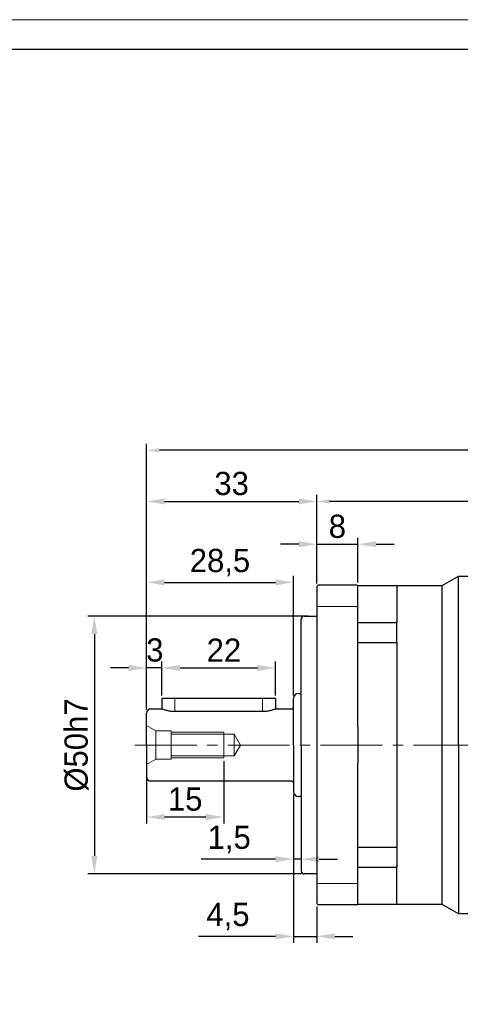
# Model space of a CAD drawing. Header units: millimetres. Extents: x 826 to 1311, y 1015 to 1358.
# Tile 6 of 9: x 971 to 1057, y 1168 to 1358. Entities that reach past the tile are written whole.
import ezdxf

# ---------------------------------------------------------------- set-up
doc = ezdxf.new("R2010")
doc.units = ezdxf.units.MM
doc.header["$PDSIZE"] = -5
doc.linetypes.add('JIS_02_2.0', pattern=[3, 2, -1])
doc.linetypes.add('点画线', pattern=[18, 12, -2, 2, -2])
doc.layers.get('0').update_dxf_attribs({"lineweight": 18})
doc.layers.get('Defpoints').update_dxf_attribs({"lineweight": 18})
for name, color, linetype, lineweight in [('7中心线层', 7, '点画线', 18), ('中心线', 7, 'JIS_02_2.0', 13), ('图框_外框线', 7, 'Continuous', 18), ('尺寸线层', 3, 'Continuous', 18), ('粗实线', 7, 'Continuous', 50)]:
    doc.layers.add(name, color=color, linetype=linetype, lineweight=lineweight)
doc.styles.add('工程字', font='txt')
doc.dimstyles.new('ISO-25', dxfattribs={"dimtxt": 4.5, "dimasz": 1, "dimexe": 1.25, "dimexo": 0.625, "dimtad": 1, "dimtxsty": '工程字', "dimcen": 2.5, "dimdle": 2, "dimadec": 0, "dimazin": 0, "dimtfac": 1, "dimtmove": 0, "dimatfit": 3, "dimfxl": 1, "dimarcsym": 0})
doc.dimstyles.new('副本 ISO-25', dxfattribs={"dimtxt": 4.5, "dimasz": 2.5, "dimexe": 1.25, "dimexo": 0.625, "dimtad": 1, "dimtxsty": '工程字', "dimcen": 2.5, "dimdle": 5, "dimadec": 0, "dimazin": 0, "dimtfac": 1, "dimtmove": 0, "dimatfit": 3, "dimfxl": 1, "dimtolj": 1, "dimarcsym": 0})

# ---------------------------------------------------------------- blocks, each defined once
blk = doc.blocks.new('*X3')
at = {"layer": 'Defpoints', "color": 0}
for p in [(1028.7, 1265.06), (1028.7, 1248.53), (1118.7, 1217.83)]:
    blk.add_point(p, dxfattribs=at)
at = {"layer": '尺寸线层', "color": 0, "lineweight": -2}
for p, q in [((1028.7, 1249.16), (1028.7, 1266.31)), ((1118.7, 1218.46), (1118.7, 1266.31)), ((1116.2, 1265.06), (1031.2, 1265.06))]:
    blk.add_line(p, q, dxfattribs=at)
at = {"layer": '尺寸线层', "color": 0}
for points in [[(1031.2, 1265.48), (1031.2, 1264.65), (1028.7, 1265.06)], [(1116.2, 1264.65), (1116.2, 1265.48), (1118.7, 1265.06)]]:
    blk.add_solid(points, dxfattribs=at)
at = {"layer": '尺寸线层', "color": 0, "insert": (1073.7, 1267.94), "char_height": 4.5, "attachment_point": 5, "style": '工程字'}
blk.add_mtext('\\A1;90', dxfattribs=at)
blk = doc.blocks.new('*X4')
at = {"layer": 'Defpoints', "color": 0}
for p in [(995.7, 1274.97), (995.7, 1224.03), (1148.7, 1197.31)]:
    blk.add_point(p, dxfattribs=at)
at = {"layer": '尺寸线层', "color": 0, "lineweight": -2}
for p, q in [((995.7, 1224.66), (995.7, 1276.22)), ((1148.7, 1197.93), (1148.7, 1276.22)), ((1146.2, 1274.97), (998.2, 1274.97))]:
    blk.add_line(p, q, dxfattribs=at)
at = {"layer": '尺寸线层', "color": 0}
for points in [[(998.2, 1275.39), (998.2, 1274.56), (995.7, 1274.97)], [(1146.2, 1274.56), (1146.2, 1275.39), (1148.7, 1274.97)]]:
    blk.add_solid(points, dxfattribs=at)
at = {"layer": '尺寸线层', "color": 0, "insert": (1072.2, 1277.85), "char_height": 4.5, "attachment_point": 5, "style": '工程字'}
blk.add_mtext('\\A1;153', dxfattribs=at)
blk = doc.blocks.new('*X13')
at = {"layer": 'Defpoints', "color": 0}
for p in [(1027.7, 1242.83), (985.59, 1192.83), (1026.3, 1192.83)]:
    blk.add_point(p, dxfattribs=at)
at = {"layer": '尺寸线层', "color": 0, "linetype": 'ByBlock', "lineweight": -2}
for p, q in [((1027.07, 1242.83), (984.34, 1242.83)), ((985.59, 1239.33), (985.59, 1196.33)), ((1025.67, 1192.83), (984.34, 1192.83))]:
    blk.add_line(p, q, dxfattribs=at)
at = {"layer": '尺寸线层', "color": 0}
for points in [[(986.18, 1239.33), (985.01, 1239.33), (985.59, 1242.83)], [(985.01, 1196.33), (986.18, 1196.33), (985.59, 1192.83)]]:
    blk.add_solid(points, dxfattribs=at)
at = {"layer": '尺寸线层', "color": 0, "insert": (982.14, 1217.83), "char_height": 4.5, "attachment_point": 5, "rotation": 90, "style": '工程字'}
blk.add_mtext('\\A1;%%C50h7', dxfattribs=at)
blk = doc.blocks.new('*X14')
at = {"layer": 'Defpoints', "color": 0}
for p in [(1028.7, 1265.06), (1028.7, 1255.51), (995.7, 1232.51)]:
    blk.add_point(p, dxfattribs=at)
at = {"layer": '尺寸线层', "color": 0, "linetype": 'ByBlock', "lineweight": -2}
for p, q in [((995.7, 1233.14), (995.7, 1266.31)), ((1028.7, 1256.14), (1028.7, 1266.31)), ((999.2, 1265.06), (1025.2, 1265.06))]:
    blk.add_line(p, q, dxfattribs=at)
at = {"layer": '尺寸线层', "color": 0}
for points in [[(999.2, 1265.65), (999.2, 1264.48), (995.7, 1265.06)], [(1025.2, 1264.48), (1025.2, 1265.65), (1028.7, 1265.06)]]:
    blk.add_solid(points, dxfattribs=at)
at = {"layer": '尺寸线层', "color": 0, "insert": (1012.2, 1268.51), "char_height": 4.5, "attachment_point": 5, "style": '工程字'}
blk.add_mtext('\\A1;33', dxfattribs=at)
blk = doc.blocks.new('*X15')
at = {"layer": 'Defpoints', "color": 0}
for p in [(995.7, 1232.78), (998.7, 1226.83), (995.7, 1224.03)]:
    blk.add_point(p, dxfattribs=at)
at = {"layer": '尺寸线层', "color": 0, "linetype": 'ByBlock', "lineweight": -2}
for p, q in [((995.7, 1224.66), (995.7, 1234.03)), ((998.7, 1227.46), (998.7, 1234.03)), ((992.2, 1232.78), (988.7, 1232.78)), ((998.7, 1232.78), (995.7, 1232.78)), ((1002.2, 1232.78), (1005.7, 1232.78))]:
    blk.add_line(p, q, dxfattribs=at)
at = {"layer": '尺寸线层', "color": 0}
for points in [[(992.2, 1232.19), (992.2, 1233.36), (995.7, 1232.78)], [(1002.2, 1233.36), (1002.2, 1232.19), (998.7, 1232.78)]]:
    blk.add_solid(points, dxfattribs=at)
at = {"layer": '尺寸线层', "color": 0, "insert": (997.32, 1236.23), "char_height": 4.5, "attachment_point": 5, "style": '工程字'}
blk.add_mtext('\\A1;3', dxfattribs=at)
blk = doc.blocks.new('*X16')
at = {"layer": 'Defpoints', "color": 0}
for p in [(1020.7, 1232.78), (998.7, 1226.83), (1020.7, 1226.83)]:
    blk.add_point(p, dxfattribs=at)
at = {"layer": '尺寸线层', "color": 0, "linetype": 'ByBlock', "lineweight": -2}
for p, q in [((998.7, 1227.46), (998.7, 1234.03)), ((1020.7, 1227.46), (1020.7, 1234.03)), ((1002.2, 1232.78), (1017.2, 1232.78))]:
    blk.add_line(p, q, dxfattribs=at)
at = {"layer": '尺寸线层', "color": 0}
for points in [[(1002.2, 1233.36), (1002.2, 1232.19), (998.7, 1232.78)], [(1017.2, 1232.19), (1017.2, 1233.36), (1020.7, 1232.78)]]:
    blk.add_solid(points, dxfattribs=at)
at = {"layer": '尺寸线层', "color": 0, "insert": (1010.71, 1236.23), "char_height": 4.5, "attachment_point": 5, "style": '工程字'}
blk.add_mtext('\\A1;22', dxfattribs=at)
blk = doc.blocks.new('*X17')
at = {"layer": 'Defpoints', "color": 0}
for p in [(1024.2, 1208.83), (1025.7, 1204.41), (1024.2, 1195.7)]:
    blk.add_point(p, dxfattribs=at)
at = {"layer": '尺寸线层', "color": 0, "linetype": 'ByBlock', "lineweight": -2}
for p, q in [((1024.2, 1208.21), (1024.2, 1194.45)), ((1025.7, 1203.78), (1025.7, 1194.45)), ((1020.7, 1195.7), (1006.28, 1195.7)), ((1025.7, 1195.7), (1024.2, 1195.7)), ((1029.2, 1195.7), (1032.7, 1195.7))]:
    blk.add_line(p, q, dxfattribs=at)
at = {"layer": '尺寸线层', "color": 0}
for points in [[(1020.7, 1195.12), (1020.7, 1196.28), (1024.2, 1195.7)], [(1029.2, 1196.28), (1029.2, 1195.12), (1025.7, 1195.7)]]:
    blk.add_solid(points, dxfattribs=at)
at = {"layer": '尺寸线层', "color": 0, "insert": (1011.74, 1199.53), "char_height": 4.5, "attachment_point": 5, "style": '工程字'}
blk.add_mtext('\\A1;1,5', dxfattribs=at)
blk = doc.blocks.new('*X18')
at = {"layer": 'Defpoints', "color": 0}
for p in [(1036.7, 1256.76), (1028.7, 1250.83), (1036.7, 1248.73)]:
    blk.add_point(p, dxfattribs=at)
at = {"layer": '尺寸线层', "color": 0, "linetype": 'ByBlock', "lineweight": -2}
for p, q in [((1028.7, 1251.46), (1028.7, 1258.01)), ((1036.7, 1249.36), (1036.7, 1258.01)), ((1025.2, 1256.76), (1021.7, 1256.76)), ((1028.7, 1256.76), (1036.7, 1256.76)), ((1040.2, 1256.76), (1043.7, 1256.76))]:
    blk.add_line(p, q, dxfattribs=at)
at = {"layer": '尺寸线层', "color": 0}
for points in [[(1025.2, 1256.18), (1025.2, 1257.35), (1028.7, 1256.76)], [(1040.2, 1257.35), (1040.2, 1256.18), (1036.7, 1256.76)]]:
    blk.add_solid(points, dxfattribs=at)
at = {"layer": '尺寸线层', "color": 0, "insert": (1032.7, 1260.21), "char_height": 4.5, "attachment_point": 5, "style": '工程字'}
blk.add_mtext('\\A1;8', dxfattribs=at)
blk = doc.blocks.new('*X19')
at = {"layer": 'Defpoints', "color": 0}
for p in [(1024.2, 1208.83), (1028.7, 1187.13), (1028.7, 1180.74)]:
    blk.add_point(p, dxfattribs=at)
at = {"layer": '尺寸线层', "color": 0, "linetype": 'ByBlock', "lineweight": -2}
for p, q in [((1024.2, 1208.21), (1024.2, 1179.49)), ((1028.7, 1186.51), (1028.7, 1179.49)), ((1020.7, 1180.74), (1005.77, 1180.74)), ((1024.2, 1180.74), (1028.7, 1180.74)), ((1032.2, 1180.74), (1035.7, 1180.74))]:
    blk.add_line(p, q, dxfattribs=at)
at = {"layer": '尺寸线层', "color": 0}
for points in [[(1020.7, 1180.16), (1020.7, 1181.32), (1024.2, 1180.74)], [(1032.2, 1181.32), (1032.2, 1180.16), (1028.7, 1180.74)]]:
    blk.add_solid(points, dxfattribs=at)
at = {"layer": '尺寸线层', "color": 0, "insert": (1011.49, 1184.57), "char_height": 4.5, "attachment_point": 5, "style": '工程字'}
blk.add_mtext('\\A1;4,5', dxfattribs=at)
blk = doc.blocks.new('*X20')
at = {"layer": 'Defpoints', "color": 0}
for p in [(995.7, 1215.33), (1010.7, 1215.33), (995.7, 1203.87)]:
    blk.add_point(p, dxfattribs=at)
at = {"layer": '尺寸线层', "color": 0, "linetype": 'ByBlock', "lineweight": -2}
for p, q in [((995.7, 1214.71), (995.7, 1202.62)), ((1010.7, 1214.71), (1010.7, 1202.62)), ((1007.2, 1203.87), (999.2, 1203.87))]:
    blk.add_line(p, q, dxfattribs=at)
at = {"layer": '尺寸线层', "color": 0}
for points in [[(999.2, 1204.45), (999.2, 1203.29), (995.7, 1203.87)], [(1007.2, 1203.29), (1007.2, 1204.45), (1010.7, 1203.87)]]:
    blk.add_solid(points, dxfattribs=at)
at = {"layer": '尺寸线层', "color": 0, "insert": (1003.2, 1207.32), "char_height": 4.5, "attachment_point": 5, "style": '工程字'}
blk.add_mtext('\\A1;15', dxfattribs=at)
blk = doc.blocks.new('*X29')
at = {"layer": 'Defpoints', "color": 0}
for p in [(1024.2, 1249.37), (1024.2, 1226.83), (995.7, 1224.03)]:
    blk.add_point(p, dxfattribs=at)
at = {"layer": '尺寸线层', "color": 0, "linetype": 'ByBlock', "lineweight": -2}
for p, q in [((995.7, 1224.66), (995.7, 1250.62)), ((1024.2, 1227.46), (1024.2, 1250.62)), ((999.2, 1249.37), (1020.7, 1249.37))]:
    blk.add_line(p, q, dxfattribs=at)
at = {"layer": '尺寸线层', "color": 0}
for points in [[(999.2, 1249.95), (999.2, 1248.78), (995.7, 1249.37)], [(1020.7, 1248.78), (1020.7, 1249.95), (1024.2, 1249.37)]]:
    blk.add_solid(points, dxfattribs=at)
at = {"layer": '尺寸线层', "color": 0, "insert": (1009.95, 1253.19), "char_height": 4.5, "attachment_point": 5, "style": '工程字'}
blk.add_mtext('\\A1;28,5', dxfattribs=at)

msp = doc.modelspace()

# ---------------------------------------------------------------- linework, layer by layer
for p, q in [((1036.3981, 1244.6669), (1028.9981, 1244.6669)), ((1036.3981, 1191.0013), (1028.9981, 1191.0013))]:
    msp.add_line(p, q)
for points in [[(1028.9981, 1244.6669), (1028.8981, 1244.6297), (1028.7981, 1244.5923), (1028.6981, 1244.5549)], [(1028.9981, 1191.0013), (1028.8981, 1191.0386), (1028.7981, 1191.0759), (1028.6981, 1191.1133)]]:
    msp.add_open_spline(points, degree=3)
for points in [[(1036.6981, 1244.5549), (1036.6976, 1244.5696), (1036.6907, 1244.583), (1036.6651, 1244.6078), (1036.6458, 1244.6196), (1036.5981, 1244.6395), (1036.5693, 1244.6479), (1036.5079, 1244.6599), (1036.4747, 1244.664), (1036.4269, 1244.6665), (1036.4125, 1244.6669), (1036.3981, 1244.6669)], [(1036.6981, 1191.1133), (1036.6976, 1191.0986), (1036.6907, 1191.0853), (1036.6651, 1191.0604), (1036.6458, 1191.0486), (1036.5981, 1191.0288), (1036.5693, 1191.0203), (1036.5079, 1191.0083), (1036.4747, 1191.0043), (1036.4269, 1191.0017), (1036.4125, 1191.0013), (1036.3981, 1191.0013)]]:
    msp.add_open_spline(points, degree=3, knots=[0, 0, 0, 0, 0.082317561, 0.082317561, 0.161801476, 0.161801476, 0.238464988, 0.238464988, 0.310123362, 0.310123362, 0.340193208, 0.340193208, 0.340193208, 0.340193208])
at = {"layer": '7中心线层'}
msp.add_line((993.4493, 1217.8341), (1118.6981, 1217.8341), dxfattribs=at)
at = {"layer": '中心线', "color": 0, "linetype": 'ByBlock'}
for p, q in [((1001.1981, 1226.8341), (1001.1981, 1224.3724)), ((1018.1981, 1226.8341), (1018.1981, 1224.3724)), ((995.6981, 1221.6233), (997.4981, 1220.5841)), ((997.4981, 1220.5841), (1000.4981, 1220.5841)), ((997.4981, 1220.5841), (997.4981, 1215.0841)), ((1000.4981, 1220.5841), (1000.4981, 1215.0841)), ((1000.4981, 1220.3341), (1010.6981, 1220.3341)), ((1000.4981, 1219.9341), (1012.6981, 1219.9341)), ((1010.6981, 1220.3341), (1010.6981, 1215.3341)), ((1012.6981, 1219.9341), (1013.9105, 1217.8341)), ((1012.6981, 1219.9341), (1012.6981, 1215.7341)), ((1012.6981, 1215.7341), (1013.9105, 1217.8341)), ((995.6981, 1214.0449), (997.4981, 1215.0841)), ((997.4981, 1215.0841), (1000.4981, 1215.0841)), ((1000.4981, 1215.7341), (1012.6981, 1215.7341)), ((1000.4981, 1215.3341), (1010.6981, 1215.3341))]:
    msp.add_line(p, q, dxfattribs=at)
at = {"layer": '图框_外框线', "color": 3}
msp.add_lwpolyline([(826.3602, 1015.4463), (1311.424, 1015.4463), (1311.424, 1358.4557), (826.3602, 1358.4557)], close=True, dxfattribs=at)
at = {"layer": '图框_外框线', "color": 3, "lineweight": 25}
msp.add_lwpolyline([(855.2331, 1021.2209), (1305.6494, 1021.2209), (1305.6494, 1352.6812), (855.2331, 1352.6812)], close=True, dxfattribs=at)
at = {"layer": '粗实线', "color": 0, "lineweight": 30}
for p, q in [((1052.9938, 1248.7341), (1056.1981, 1250.5841)), ((1056.1981, 1250.5841), (1068.5481, 1250.5841)), ((1056.1981, 1217.8341), (1056.1981, 1250.5841)), ((1028.6981, 1248.5341), (1028.6981, 1244.5549)), ((1036.4745, 1248.8341), (1028.9981, 1248.8341)), ((1036.6981, 1248.7341), (1044.1981, 1248.7341)), ((1036.6981, 1244.5549), (1036.6981, 1248.7341)), ((1044.1981, 1248.5841), (1044.3481, 1248.7341)), ((1044.1981, 1248.7341), (1044.1981, 1241.5006)), ((1044.3481, 1248.7341), (1052.9938, 1248.7341)), ((1052.9938, 1217.8341), (1052.9938, 1248.7341)), ((1026.2981, 1242.8341), (1028.6981, 1242.8341)), ((1028.6981, 1244.5549), (1028.6981, 1191.1133)), ((1036.6981, 1221.3441), (1036.6981, 1244.5549)), ((1025.6981, 1217.8341), (1025.6981, 1242.2341)), ((1044.1981, 1241.5006), (1036.6981, 1241.5006)), ((1044.1981, 1237.7023), (1044.1981, 1241.5014)), ((1044.1981, 1241.2519), (1044.1981, 1241.5006)), ((1036.6981, 1237.7014), (1044.1981, 1237.7014)), ((1044.1981, 1237.7014), (1044.1981, 1237.7633)), ((1044.1981, 1237.7014), (1044.1981, 1217.8341)), ((1025.1981, 1227.8341), (1025.6981, 1227.8341)), ((1001.1981, 1226.8341), (998.6981, 1226.8341)), ((998.6981, 1226.8341), (998.6981, 1224.834)), ((1018.1981, 1226.8341), (1001.1981, 1226.8341)), ((1020.6981, 1226.8341), (1018.1981, 1226.8341)), ((1020.6981, 1226.8341), (1020.6981, 1224.834)), ((1024.1981, 1217.8341), (1024.1981, 1226.8341)), ((995.6981, 1217.8341), (995.6981, 1224.0341)), ((996.4981, 1224.8341), (998.6981, 1224.8341)), ((1001.1981, 1224.3725), (1018.1981, 1224.3725)), ((1020.6981, 1224.8341), (1023.7981, 1224.8341)), ((1036.6981, 1221.3441), (1036.6981, 1217.8341)), ((995.6981, 1217.8341), (995.6981, 1211.6341)), ((1024.1981, 1217.8341), (1024.1981, 1208.8341)), ((1025.6981, 1217.8341), (1025.6981, 1193.4341)), ((1036.6981, 1217.8341), (1036.6981, 1214.3241)), ((1044.1981, 1217.8341), (1044.1981, 1197.9668)), ((1052.9938, 1186.9341), (1052.9938, 1217.8341)), ((1056.1981, 1217.8341), (1056.1981, 1185.0841)), ((1036.6981, 1191.1133), (1036.6981, 1214.3241)), ((1023.7981, 1210.8341), (996.4981, 1210.8341)), ((1025.6981, 1207.8341), (1025.1981, 1207.8341)), ((1044.1981, 1197.9668), (1036.6981, 1197.9668)), ((1044.1981, 1197.905), (1044.1981, 1197.9668)), ((1044.1981, 1197.9049), (1044.1981, 1194.1668)), ((1036.6981, 1194.1677), (1044.1981, 1194.1677)), ((1044.1981, 1194.1677), (1044.1981, 1194.4164)), ((1044.1981, 1186.9341), (1044.1981, 1194.1677)), ((1028.6981, 1192.8341), (1026.2981, 1192.8341)), ((1028.6981, 1191.1133), (1028.6981, 1187.1341)), ((1036.6981, 1186.9341), (1036.6981, 1191.1133)), ((1036.4745, 1186.8341), (1028.9981, 1186.8341)), ((1044.1981, 1186.9341), (1036.6981, 1186.9341)), ((1044.3481, 1186.9341), (1044.1981, 1187.0841)), ((1052.9938, 1186.9341), (1044.3481, 1186.9341)), ((1056.1981, 1185.0841), (1052.9938, 1186.9341)), ((1068.5481, 1185.0841), (1056.1981, 1185.0841))]:
    msp.add_line(p, q, dxfattribs=at)
for centre, radius, start, end in [((1026.2981, 1242.2341), 0.6, 90, 180), ((1025.1981, 1226.8341), 1, 90, 180), ((996.4981, 1224.0341), 0.8, 90, 180), ((1023.7981, 1225.2341), 0.4, 270, 0), ((996.4981, 1211.6341), 0.8, 180, 270), ((1023.7981, 1210.4341), 0.4, 0, 90), ((1025.1981, 1208.8341), 1, 180, 270), ((1026.2981, 1193.4341), 0.6, 180, 270)]:
    msp.add_arc(centre, radius, start, end, dxfattribs=at)
for points in [[(1028.6981, 1248.5341), (1028.7981, 1248.6341), (1028.8981, 1248.7341), (1028.9981, 1248.8341)], [(1028.9981, 1186.8341), (1028.8981, 1186.9341), (1028.7981, 1187.0341), (1028.6981, 1187.1341)]]:
    msp.add_open_spline(points, degree=3, dxfattribs=at)
for points, knots in [([(1036.4745, 1248.8341), (1036.4956, 1248.8341), (1036.5372, 1248.8297), (1036.5979, 1248.8101), (1036.653, 1248.7779), (1036.684, 1248.7498), (1036.6981, 1248.7341)], [0, 0, 0, 0, 0.062348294, 0.126100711, 0.189853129, 0.252201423, 0.252201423, 0.252201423, 0.252201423]), ([(998.6962, 1224.8339), (998.7008, 1224.8334), (998.705, 1224.8316), (998.7302, 1224.8227), (998.7963, 1224.799), (999.0043, 1224.73), (999.1498, 1224.6837), (999.5092, 1224.5847), (999.7315, 1224.5306), (1000.2234, 1224.4402), (1000.5014, 1224.4034), (1000.7849, 1224.3855), (1000.921, 1224.3769), (1001.0598, 1224.3725), (1001.1981, 1224.3725)], [0, 0, 0, 0, 0.13695721, 0.13695721, 0.65285877, 0.65285877, 1.17591827, 1.17591827, 1.72758186, 1.72758186, 2.28998471, 2.28998471, 2.28998471, 2.55658552, 2.55658552, 2.55658552, 2.55658552]), ([(1018.1981, 1224.3725), (1018.4678, 1224.3725), (1018.7412, 1224.3901), (1019.2487, 1224.4515), (1019.4899, 1224.4956), (1019.9221, 1224.5925), (1020.1168, 1224.6466), (1020.4303, 1224.7413), (1020.5511, 1224.7827), (1020.6721, 1224.8247), (1020.6959, 1224.8329), (1020.6996, 1224.8356)], [0, 0, 0, 0, 0.5247066, 0.5247066, 1.0479417, 1.0479417, 1.59295759, 1.59295759, 2.15520809, 2.15520809, 2.55671096, 2.55671096, 2.55671096, 2.55671096]), ([(1036.6981, 1186.9341), (1036.684, 1186.9184), (1036.653, 1186.8903), (1036.5979, 1186.8582), (1036.5372, 1186.8385), (1036.4956, 1186.8342), (1036.4745, 1186.8341)], [0, 0, 0, 0, 0.062348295, 0.126100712, 0.18985313, 0.252201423, 0.252201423, 0.252201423, 0.252201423])]:
    msp.add_open_spline(points, degree=3, knots=knots, dxfattribs=at)

# ---------------------------------------------------------------- dimensions: what is measured, and where the dimension line sits
at = {"layer": '尺寸线层'}
for base, p1, p2, picture, middle in [((995.6981, 1274.9749), (1148.6981, 1197.306), (995.6981, 1224.0341), '*X4', (1072.1981, 1274.9749)), ((1028.6981, 1265.0638), (1118.6981, 1217.8341), (1028.6981, 1248.5341), '*X3', (1073.6981, 1265.0638))]:
    dim = msp.add_linear_dim(base=base, p1=p1, p2=p2, dimstyle='副本 ISO-25', override={"dimsah": 1, "dimtzin": 8}, dxfattribs=at)
    dim.commit()
    dim.dimension.update_dxf_attribs({"geometry": picture, "text_midpoint": middle, "dimtype": 160})
at = {"layer": '尺寸线层', "linetype": 'ByBlock'}
for base, p1, p2, picture, middle in [((1028.6981, 1265.0638), (995.6981, 1232.5134), (1028.6981, 1255.5134), '*X14', (1012.1981, 1265.0638)), ((1036.6981, 1256.7636), (1028.6981, 1250.8341), (1036.6981, 1248.7341), '*X18', (1032.6981, 1256.7636)), ((1024.1981, 1249.3651), (995.6981, 1224.0341), (1024.1981, 1226.8341), '*X29', (1009.9481, 1249.3651)), ((995.6981, 1232.7783), (998.6981, 1226.8341), (995.6981, 1224.0341), '*X15', (997.3212, 1232.7783)), ((1020.6981, 1232.7771), (998.6981, 1226.8341), (1020.6981, 1226.8341), '*X16', (1010.7052, 1232.7771)), ((995.6981, 1203.8693), (1010.6981, 1215.3341), (995.6981, 1215.3341), '*X20', (1003.1981, 1203.8693)), ((1028.6981, 1180.7403), (1024.1981, 1208.8341), (1028.6981, 1187.1341), '*X19', (1011.4855, 1180.7403)), ((1024.1981, 1195.6986), (1025.6981, 1204.4091), (1024.1981, 1208.8341), '*X17', (1011.7369, 1195.6986))]:
    dim = msp.add_linear_dim(base=base, p1=p1, p2=p2, dimstyle='ISO-25', override={"dimasz": 3.5, "dimgap": 1.2, "dimsah": 1, "dimdle": 7, "dimtolj": 1, "dimtzin": 8}, dxfattribs=at)
    dim.commit()
    dim.dimension.update_dxf_attribs({"geometry": picture, "text_midpoint": middle, "dimtype": 160})
dim = msp.add_linear_dim(base=(985.5931, 1192.8341), p1=(1027.6981, 1242.8341), p2=(1026.2981, 1192.8341), angle=90, text='%%C<>h7', dimstyle='ISO-25', override={"dimasz": 3.5, "dimgap": 1.2, "dimsah": 1, "dimdle": 7, "dimtolj": 1}, dxfattribs=at)
dim.commit()
dim.dimension.update_dxf_attribs({"geometry": '*X13', "text_midpoint": (985.5931, 1217.8341), "dimtype": 160})

doc.saveas('drawing.dxf')
